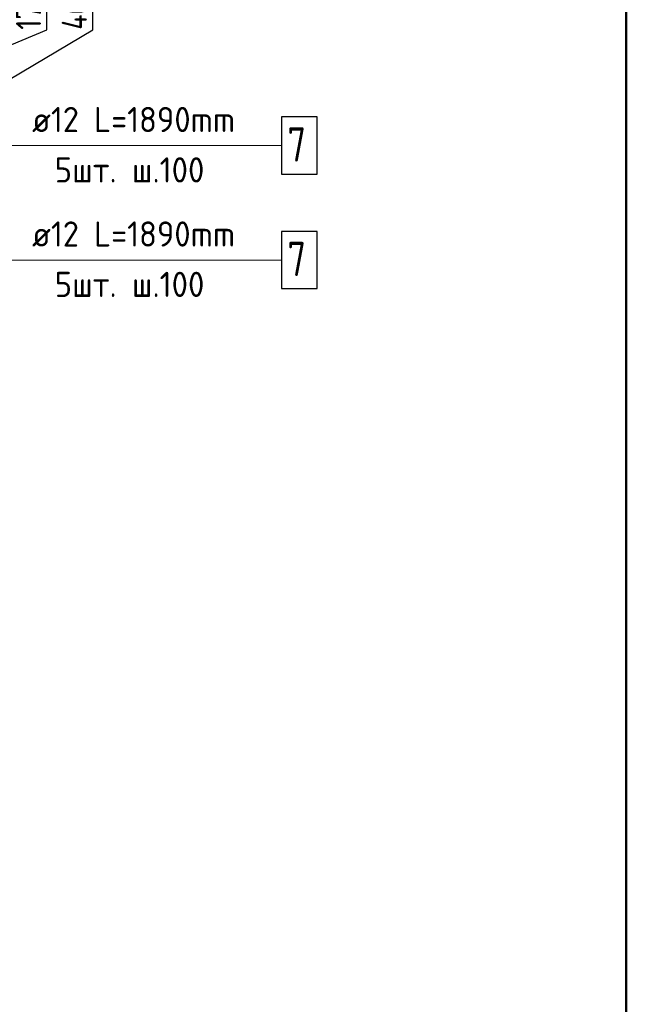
# Model space of a CAD drawing. Header units: millimetres. Extents: x 40580 to 1168286, y -220995 to 81020.
# Tile 96 of 194: x 377271 to 382568, y -113158 to -104556. Entities that reach past the tile are written whole.
import ezdxf

# ---------------------------------------------------------------- set-up
doc = ezdxf.new("R2010")
doc.units = ezdxf.units.MM
for name, color, linetype, lineweight in [('Standard', 7, 'Continuous', 25), ('ДОП Верх по Х', 7, 'Continuous', 25), ('Позиционная метка номер позиции', 7, 'Continuous', 13)]:
    doc.layers.add(name, color=color, linetype=linetype, lineweight=lineweight)
doc.styles.add('GOST 2.304-81', font='txt')
doc.styles.add('ISOCPEUR', font='isocpeur.ttf')

msp = doc.modelspace()

# ---------------------------------------------------------------- linework, layer by layer
at = {"layer": 'Standard', "color": 7, "linetype": 'Continuous', "lineweight": -3, "transparency": 33554687}
for p, q in [((377908.3, -104643.4), (377908.3, -104236.8)), ((377508.3, -104643.4), (377508.3, -104299.5)), ((377058.3, -105148.4), (377908.3, -104643.4)), ((377058.3, -104830.9), (377508.3, -104643.4))]:
    msp.add_line(p, q, dxfattribs=at)
at = {"layer": 'Standard', "color": 7, "linetype": 'Continuous', "lineweight": 50, "transparency": 33554687}
msp.add_lwpolyline([(343068.3, -99168.4), (382568.3, -99168.4), (382568.3, -127868.4), (343068.3, -127868.4), (343068.3, -99168.4)], close=True, dxfattribs=at)
at = {"layer": 'ДОП Верх по Х', "color": 7, "linetype": 'Continuous', "lineweight": 13, "transparency": 33554687}
for p, q in [((377358.3, -105655.4), (379356.3, -105655.4)), ((377358.3, -106655.4), (379356.3, -106655.4))]:
    msp.add_line(p, q, dxfattribs=at)
at = {"layer": 'ДОП Верх по Х', "color": 7, "linetype": 'Continuous', "lineweight": 25, "transparency": 33554687}
for points in [[(379558.3, -105905.4), (379868.3, -105905.4), (379868.3, -105405.4), (379558.3, -105405.4), (379558.3, -105905.4)], [(379558.3, -106905.4), (379868.3, -106905.4), (379868.3, -106405.4), (379558.3, -106405.4), (379558.3, -106905.4)]]:
    msp.add_lwpolyline(points, dxfattribs=at)
at = {"layer": 'Позиционная метка номер позиции', "color": 7, "linetype": 'Continuous', "lineweight": 13, "transparency": 33554687}
for points in [[(375572.3, -105018.4), (376209.3, -105655.4), (379558.3, -105655.4)], [(373818.6, -105178.4), (374186.3, -105546.1), (374186.3, -106655.4), (379558.3, -106655.4)]]:
    msp.add_lwpolyline(points, dxfattribs=at)

# ---------------------------------------------------------------- texts
at = {"layer": 'Standard', "color": 7, "linetype": 'Continuous', "lineweight": 25, "transparency": 33554687, "char_height": 220, "attachment_point": 7, "rotation": 90, "style": 'GOST 2.304-81'}
for s, insert, width in [('175', (377458.3, -104643.4), 469.509), ('460', (377858.3, -104643.4), 531.973)]:
    msp.add_mtext(s, dxfattribs=dict(at, insert=insert, width=width))
at = {"layer": 'ДОП Верх по Х', "color": 7, "linetype": 'Continuous', "lineweight": 13, "transparency": 33554687, "attachment_point": 7, "style": 'ISOCPEUR'}
for s, insert, char_height, width in [('\\W0.94;ø12 L=1890mm ', (377378.3, -105538.1), 220, 2105.666), ('\\W0.78;7', (379608.3, -105795.4), 300, 326.843), ('\\W0.95;5шт. ш.100 ', (377576.3, -105978.1), 220, 1666.178), ('\\W0.94;ø12 L=1890mm ', (377378.3, -106538.1), 220, 2105.666), ('\\W0.78;7', (379608.3, -106795.4), 300, 326.843), ('\\W0.95;5шт. ш.100 ', (377576.3, -106978.1), 220, 1666.178)]:
    msp.add_mtext(s, dxfattribs=dict(at, insert=insert, char_height=char_height, width=width))

doc.saveas('drawing.dxf')
